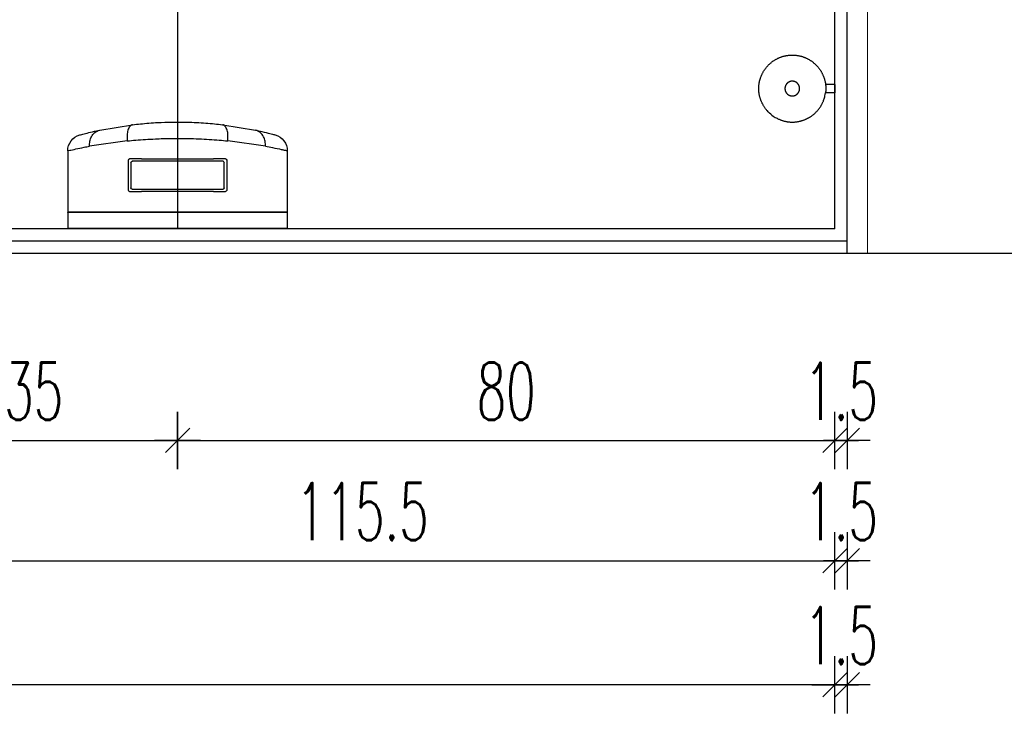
# Model space of a CAD drawing. Header units: centimetres. Extents: x -15121 to 30567, y -60641 to 0.
# Tile 238 of 256: x 10968 to 11088, y -25156 to -25071. Entities that reach past the tile are written whole.
import ezdxf

# ---------------------------------------------------------------- set-up
doc = ezdxf.new("R2010")
doc.units = ezdxf.units.CM
doc.header["$LTSCALE"] = 60
for name, color, linetype in [('AIKA podłoga wc pod meble', 8, 'Continuous'), ('AIKA sanitariaty', 7, 'Continuous'), ('AIKA TYNK', 5, 'Continuous'), ('AIKA widoki wymiarowanie', 7, 'Continuous'), ('AIKA widokowe', 7, 'Continuous'), ('AIKA ŚCIANA', 8, 'Continuous')]:
    doc.layers.add(name, color=color, linetype=linetype)
doc.layers.add('opisy', color=1, linetype='Continuous', lineweight=15)
doc.styles.add('wymiar', font='txt.shx', dxfattribs={"width": 0.6})
doc.dimstyles.new('Dwudziestka', dxfattribs={"dimtxt": 7, "dimasz": 0.7, "dimexe": 5, "dimexo": 0, "dimgap": 2.5, "dimtad": 1, "dimtoh": 1, "dimdec": 3, "dimrnd": 0.5, "dimdsep": 46, "dimtxsty": 'wymiar', "dimblk": 'znacznik', "dimcen": 0, "dimdle": 5, "dimse1": 1, "dimse2": 1, "dimclrd": 256, "dimclre": 256, "dimclrt": 256, "dimadec": 0, "dimazin": 0, "dimtfac": 0.4, "dimtdec": 3, "dimtix": 1, "dimtofl": 0, "dimtmove": 2, "dimatfit": 3, "dimldrblk": 'znacznik', "dimfxl": 1, "dimtolj": 1, "dimarcsym": 0})

# ---------------------------------------------------------------- blocks, each defined once
blk = doc.blocks.new('sl szczotka rzut')
at = {"layer": 'AIKA sanitariaty', "transparency": 33554610}
for p, q in [((22238.01, -28535.25), (22238.01, -28534.12)), ((22239.01, -28535.25), (22239.01, -28534.12)), ((22239.01, -28535.25), (22238.01, -28535.25))]:
    blk.add_line(p, q, dxfattribs=at)
for points in [[(22235.26, -28527.56), (22235.39, -28527.42), (22235.5, -28527.29), (22235.6, -28527.19), (22235.69, -28527.1), (22235.78, -28527.02), (22235.85, -28526.95), (22235.92, -28526.89), (22235.99, -28526.84), (22236.06, -28526.79), (22236.12, -28526.74), (22236.18, -28526.7), (22236.24, -28526.66), (22236.3, -28526.62), (22236.35, -28526.58), (22236.41, -28526.55), (22236.47, -28526.51), (22236.53, -28526.48), (22236.59, -28526.45), (22236.65, -28526.42), (22236.71, -28526.39), (22236.77, -28526.36), (22236.83, -28526.33), (22236.89, -28526.3), (22236.95, -28526.28), (22237.01, -28526.25), (22237.07, -28526.23), (22237.14, -28526.2), (22237.2, -28526.18), (22237.26, -28526.16), (22237.33, -28526.14), (22237.39, -28526.12), (22237.46, -28526.1), (22237.52, -28526.09), (22237.59, -28526.07), (22237.65, -28526.06), (22237.72, -28526.04), (22237.78, -28526.03), (22237.85, -28526.02), (22237.91, -28526.01), (22237.98, -28526), (22238.05, -28525.99), (22238.11, -28525.98), (22238.18, -28525.98), (22238.25, -28525.97), (22238.31, -28525.97), (22238.38, -28525.97), (22238.45, -28525.97), (22238.51, -28525.97), (22238.58, -28525.97), (22238.65, -28525.97), (22238.71, -28525.97), (22238.78, -28525.97), (22238.85, -28525.98), (22238.91, -28525.98), (22238.98, -28525.99), (22239.05, -28526), (22239.11, -28526.01), (22239.18, -28526.02), (22239.25, -28526.03), (22239.31, -28526.04), (22239.38, -28526.06), (22239.44, -28526.07), (22239.51, -28526.09), (22239.57, -28526.1), (22239.64, -28526.12), (22239.7, -28526.14), (22239.76, -28526.16), (22239.83, -28526.18), (22239.89, -28526.2), (22239.95, -28526.23), (22240.02, -28526.25), (22240.08, -28526.28), (22240.14, -28526.3), (22240.2, -28526.33), (22240.26, -28526.36), (22240.32, -28526.39), (22240.38, -28526.42), (22240.44, -28526.45), (22240.5, -28526.48), (22240.56, -28526.51), (22240.62, -28526.55), (22240.67, -28526.58), (22240.73, -28526.62), (22240.79, -28526.65), (22240.84, -28526.69), (22240.9, -28526.73), (22240.95, -28526.77), (22241, -28526.81), (22241.06, -28526.85), (22241.11, -28526.89), (22241.16, -28526.94), (22241.21, -28526.98), (22241.26, -28527.02), (22241.31, -28527.07), (22241.36, -28527.12), (22241.41, -28527.16), (22241.45, -28527.21), (22241.5, -28527.26), (22241.54, -28527.31), (22241.59, -28527.36), (22241.63, -28527.41), (22241.67, -28527.46), (22241.72, -28527.51), (22241.76, -28527.56), (22241.8, -28527.62), (22241.84, -28527.67), (22241.88, -28527.73), (22241.91, -28527.78), (22241.95, -28527.84), (22241.99, -28527.89), (22242.02, -28527.95), (22242.05, -28528.01), (22242.09, -28528.07), (22242.12, -28528.13), (22242.15, -28528.19), (22242.18, -28528.25), (22242.21, -28528.31), (22242.24, -28528.37), (22242.27, -28528.43), (22242.29, -28528.49), (22242.32, -28528.55), (22242.34, -28528.61), (22242.36, -28528.68), (22242.39, -28528.74), (22242.41, -28528.8), (22242.43, -28528.87), (22242.45, -28528.93), (22242.46, -28529), (22242.48, -28529.06), (22242.5, -28529.13), (22242.51, -28529.19), (22242.52, -28529.26), (22242.54, -28529.32), (22242.55, -28529.39), (22242.56, -28529.45), (22242.57, -28529.52), (22242.58, -28529.59), (22242.58, -28529.65), (22242.59, -28529.72), (22242.59, -28529.79), (22242.6, -28529.85), (22242.6, -28529.92), (22242.6, -28529.99), (22242.6, -28530.05), (22242.6, -28530.12), (22242.6, -28530.19), (22242.6, -28530.25), (22242.59, -28530.32), (22242.59, -28530.39), (22242.58, -28530.45), (22242.58, -28530.52), (22242.57, -28530.59), (22242.56, -28530.65), (22242.55, -28530.72), (22242.54, -28530.79), (22242.52, -28530.85), (22242.51, -28530.92), (22242.5, -28530.98), (22242.48, -28531.05), (22242.46, -28531.11), (22242.45, -28531.18), (22242.43, -28531.24), (22242.41, -28531.3), (22242.39, -28531.37), (22242.36, -28531.43), (22242.34, -28531.49), (22242.32, -28531.56), (22242.29, -28531.62), (22242.27, -28531.68), (22242.24, -28531.74), (22242.21, -28531.8), (22242.18, -28531.86), (22242.15, -28531.92), (22242.12, -28531.98), (22242.09, -28532.04), (22242.05, -28532.1), (22242.02, -28532.16), (22241.99, -28532.21), (22241.95, -28532.27), (22241.91, -28532.33), (22241.88, -28532.38), (22241.84, -28532.44), (22241.8, -28532.49), (22241.76, -28532.54), (22241.72, -28532.6), (22241.67, -28532.65), (22241.63, -28532.7), (22241.59, -28532.75), (22241.54, -28532.8), (22241.5, -28532.85), (22241.45, -28532.9), (22241.41, -28532.94), (22241.36, -28532.99), (22241.31, -28533.04), (22241.26, -28533.08), (22241.21, -28533.13), (22241.16, -28533.17), (22241.11, -28533.21), (22241.06, -28533.26), (22241, -28533.3), (22240.95, -28533.34), (22240.9, -28533.38), (22240.84, -28533.42), (22240.79, -28533.45), (22240.73, -28533.49), (22240.67, -28533.53), (22240.62, -28533.56), (22240.56, -28533.59), (22240.5, -28533.63), (22240.44, -28533.66), (22240.38, -28533.69), (22240.32, -28533.72), (22240.26, -28533.75), (22240.2, -28533.78), (22240.14, -28533.8), (22240.08, -28533.83), (22240.02, -28533.86), (22239.95, -28533.88), (22239.89, -28533.9), (22239.83, -28533.93), (22239.76, -28533.95), (22239.7, -28533.97), (22239.64, -28533.99), (22239.57, -28534), (22239.51, -28534.02), (22239.44, -28534.04), (22239.38, -28534.05), (22239.32, -28534.06), (22239.27, -28534.07), (22239.22, -28534.09), (22239.17, -28534.09), (22239.13, -28534.1), (22239.1, -28534.11), (22239.07, -28534.11), (22239.05, -28534.11), (22239.03, -28534.12), (22239.01, -28534.12), (22238.99, -28534.12), (22238.97, -28534.12), (22238.94, -28534.12), (22238.9, -28534.13), (22238.86, -28534.13), (22238.81, -28534.13), (22238.75, -28534.13), (22238.69, -28534.14), (22238.62, -28534.14), (22238.55, -28534.14), (22238.47, -28534.14), (22238.39, -28534.14), (22238.31, -28534.13), (22238.23, -28534.13), (22238.16, -28534.13), (22238.1, -28534.12), (22238.04, -28534.12), (22238, -28534.12), (22237.98, -28534.12)], [(22235.26, -28527.56), (22235.16, -28527.72), (22235.07, -28527.86), (22234.99, -28527.98), (22234.93, -28528.09), (22234.88, -28528.19), (22234.83, -28528.29), (22234.79, -28528.37), (22234.76, -28528.45), (22234.73, -28528.52), (22234.7, -28528.6), (22234.67, -28528.67), (22234.65, -28528.73), (22234.62, -28528.8), (22234.6, -28528.87), (22234.58, -28528.93), (22234.56, -28529), (22234.55, -28529.06), (22234.53, -28529.13), (22234.52, -28529.19), (22234.5, -28529.26), (22234.49, -28529.32), (22234.48, -28529.39), (22234.47, -28529.45), (22234.46, -28529.52), (22234.45, -28529.59), (22234.45, -28529.65), (22234.44, -28529.72), (22234.43, -28529.79), (22234.43, -28529.85), (22234.43, -28529.92), (22234.43, -28529.99), (22234.43, -28530.05), (22234.43, -28530.12), (22234.43, -28530.19), (22234.43, -28530.25), (22234.43, -28530.32), (22234.44, -28530.39), (22234.45, -28530.45), (22234.45, -28530.52), (22234.46, -28530.59), (22234.47, -28530.65), (22234.48, -28530.72), (22234.49, -28530.79), (22234.5, -28530.85), (22234.52, -28530.92), (22234.53, -28530.98), (22234.55, -28531.05), (22234.56, -28531.11), (22234.58, -28531.18), (22234.6, -28531.24), (22234.62, -28531.3), (22234.64, -28531.37), (22234.66, -28531.43), (22234.69, -28531.49), (22234.71, -28531.56), (22234.74, -28531.62), (22234.76, -28531.68), (22234.79, -28531.74), (22234.82, -28531.8), (22234.85, -28531.86), (22234.88, -28531.92), (22234.91, -28531.98), (22234.94, -28532.04), (22234.97, -28532.1), (22235.01, -28532.16), (22235.04, -28532.21), (22235.08, -28532.27), (22235.11, -28532.33), (22235.15, -28532.38), (22235.19, -28532.44), (22235.23, -28532.49), (22235.27, -28532.54), (22235.31, -28532.6), (22235.35, -28532.65), (22235.4, -28532.7), (22235.44, -28532.75), (22235.48, -28532.8), (22235.53, -28532.85), (22235.58, -28532.9), (22235.62, -28532.94), (22235.67, -28532.99), (22235.72, -28533.04), (22235.77, -28533.08), (22235.82, -28533.13), (22235.87, -28533.17), (22235.92, -28533.21), (22235.97, -28533.26), (22236.03, -28533.3), (22236.08, -28533.34), (22236.13, -28533.38), (22236.19, -28533.42), (22236.24, -28533.45), (22236.3, -28533.49), (22236.36, -28533.53), (22236.41, -28533.56), (22236.47, -28533.59), (22236.53, -28533.63), (22236.59, -28533.66), (22236.65, -28533.69), (22236.71, -28533.72), (22236.78, -28533.75), (22236.84, -28533.78), (22236.92, -28533.81), (22236.99, -28533.85), (22237.07, -28533.88), (22237.16, -28533.91), (22237.26, -28533.94), (22237.37, -28533.97), (22237.49, -28534.01), (22237.63, -28534.04), (22237.79, -28534.08), (22237.98, -28534.12)]]:
    blk.add_lwpolyline(points, dxfattribs=at)
blk.add_lwpolyline([(22239.38, -28530.29), (22239.39, -28530.27), (22239.39, -28530.26), (22239.39, -28530.24), (22239.39, -28530.23), (22239.4, -28530.21), (22239.4, -28530.2), (22239.4, -28530.19), (22239.4, -28530.17), (22239.41, -28530.16), (22239.41, -28530.14), (22239.41, -28530.13), (22239.41, -28530.11), (22239.41, -28530.1), (22239.41, -28530.08), (22239.41, -28530.07), (22239.41, -28530.05), (22239.41, -28530.04), (22239.41, -28530.02), (22239.41, -28530.01), (22239.41, -28530), (22239.41, -28529.98), (22239.41, -28529.97), (22239.41, -28529.95), (22239.4, -28529.94), (22239.4, -28529.92), (22239.4, -28529.91), (22239.4, -28529.89), (22239.39, -28529.88), (22239.39, -28529.86), (22239.39, -28529.85), (22239.39, -28529.84), (22239.38, -28529.82), (22239.38, -28529.81), (22239.37, -28529.79), (22239.37, -28529.78), (22239.36, -28529.77), (22239.36, -28529.75), (22239.35, -28529.74), (22239.35, -28529.72), (22239.34, -28529.71), (22239.34, -28529.7), (22239.33, -28529.68), (22239.33, -28529.67), (22239.32, -28529.66), (22239.31, -28529.64), (22239.31, -28529.63), (22239.3, -28529.62), (22239.29, -28529.6), (22239.28, -28529.59), (22239.28, -28529.58), (22239.27, -28529.57), (22239.26, -28529.55), (22239.25, -28529.54), (22239.24, -28529.53), (22239.24, -28529.52), (22239.23, -28529.51), (22239.22, -28529.5), (22239.21, -28529.48), (22239.2, -28529.47), (22239.19, -28529.46), (22239.18, -28529.45), (22239.17, -28529.44), (22239.16, -28529.43), (22239.15, -28529.42), (22239.14, -28529.41), (22239.13, -28529.4), (22239.12, -28529.39), (22239.11, -28529.38), (22239.1, -28529.37), (22239.08, -28529.36), (22239.07, -28529.35), (22239.06, -28529.34), (22239.05, -28529.33), (22239.04, -28529.32), (22239.03, -28529.32), (22239.01, -28529.31), (22239, -28529.3), (22238.99, -28529.29), (22238.98, -28529.28), (22238.96, -28529.28), (22238.95, -28529.27), (22238.94, -28529.26), (22238.92, -28529.25), (22238.91, -28529.25), (22238.9, -28529.24), (22238.88, -28529.24), (22238.87, -28529.23), (22238.86, -28529.22), (22238.84, -28529.22), (22238.83, -28529.21), (22238.82, -28529.21), (22238.8, -28529.2), (22238.79, -28529.2), (22238.77, -28529.19), (22238.76, -28529.19), (22238.75, -28529.19), (22238.73, -28529.18), (22238.72, -28529.18), (22238.7, -28529.18), (22238.69, -28529.17), (22238.67, -28529.17), (22238.66, -28529.17), (22238.65, -28529.17), (22238.63, -28529.16), (22238.62, -28529.16), (22238.6, -28529.16), (22238.59, -28529.16), (22238.57, -28529.16), (22238.56, -28529.16), (22238.54, -28529.16), (22238.53, -28529.16), (22238.51, -28529.16), (22238.5, -28529.16), (22238.48, -28529.16), (22238.47, -28529.16), (22238.46, -28529.16), (22238.44, -28529.16), (22238.43, -28529.16), (22238.41, -28529.16), (22238.4, -28529.16), (22238.38, -28529.17), (22238.37, -28529.17), (22238.35, -28529.17), (22238.34, -28529.17), (22238.32, -28529.18), (22238.31, -28529.18), (22238.3, -28529.18), (22238.28, -28529.19), (22238.27, -28529.19), (22238.25, -28529.19), (22238.24, -28529.2), (22238.23, -28529.2), (22238.21, -28529.21), (22238.2, -28529.21), (22238.18, -28529.22), (22238.17, -28529.22), (22238.16, -28529.23), (22238.14, -28529.24), (22238.13, -28529.24), (22238.12, -28529.25), (22238.1, -28529.25), (22238.09, -28529.26), (22238.08, -28529.27), (22238.07, -28529.28), (22238.05, -28529.28), (22238.04, -28529.29), (22238.03, -28529.3), (22238.02, -28529.31), (22238, -28529.32), (22237.99, -28529.32), (22237.98, -28529.33), (22237.97, -28529.34), (22237.96, -28529.35), (22237.94, -28529.36), (22237.93, -28529.37), (22237.92, -28529.38), (22237.91, -28529.39), (22237.9, -28529.4), (22237.89, -28529.41), (22237.88, -28529.42), (22237.87, -28529.43), (22237.86, -28529.44), (22237.85, -28529.45), (22237.84, -28529.46), (22237.83, -28529.47), (22237.82, -28529.48), (22237.81, -28529.5), (22237.8, -28529.51), (22237.79, -28529.52), (22237.78, -28529.53), (22237.78, -28529.54), (22237.77, -28529.55), (22237.76, -28529.57), (22237.75, -28529.58), (22237.74, -28529.59), (22237.74, -28529.6), (22237.73, -28529.62), (22237.72, -28529.63), (22237.72, -28529.64), (22237.71, -28529.66), (22237.7, -28529.67), (22237.7, -28529.68), (22237.69, -28529.7), (22237.68, -28529.71), (22237.68, -28529.72), (22237.67, -28529.74), (22237.67, -28529.75), (22237.66, -28529.77), (22237.66, -28529.78), (22237.65, -28529.79), (22237.65, -28529.81), (22237.65, -28529.82), (22237.64, -28529.84), (22237.64, -28529.85), (22237.64, -28529.86), (22237.63, -28529.88), (22237.63, -28529.89), (22237.63, -28529.91), (22237.63, -28529.92), (22237.62, -28529.94), (22237.62, -28529.95), (22237.62, -28529.97), (22237.62, -28529.98), (22237.62, -28530), (22237.62, -28530.01), (22237.62, -28530.02), (22237.62, -28530.04), (22237.62, -28530.05), (22237.62, -28530.07), (22237.62, -28530.08), (22237.62, -28530.1), (22237.62, -28530.11), (22237.62, -28530.13), (22237.62, -28530.14), (22237.62, -28530.16), (22237.62, -28530.17), (22237.63, -28530.19), (22237.63, -28530.2), (22237.63, -28530.21), (22237.63, -28530.23), (22237.64, -28530.24), (22237.64, -28530.26), (22237.64, -28530.27), (22237.65, -28530.29), (22237.65, -28530.3), (22237.65, -28530.31), (22237.66, -28530.33), (22237.66, -28530.34), (22237.67, -28530.36), (22237.67, -28530.37), (22237.68, -28530.38), (22237.68, -28530.4), (22237.69, -28530.41), (22237.7, -28530.42), (22237.7, -28530.44), (22237.71, -28530.45), (22237.72, -28530.46), (22237.72, -28530.48), (22237.73, -28530.49), (22237.74, -28530.5), (22237.74, -28530.52), (22237.75, -28530.53), (22237.76, -28530.54), (22237.77, -28530.55), (22237.78, -28530.56), (22237.78, -28530.58), (22237.79, -28530.59), (22237.8, -28530.6), (22237.81, -28530.61), (22237.82, -28530.62), (22237.83, -28530.63), (22237.84, -28530.65), (22237.85, -28530.66), (22237.86, -28530.67), (22237.87, -28530.68), (22237.88, -28530.69), (22237.89, -28530.7), (22237.9, -28530.71), (22237.91, -28530.72), (22237.92, -28530.73), (22237.93, -28530.74), (22237.94, -28530.75), (22237.96, -28530.76), (22237.97, -28530.77), (22237.98, -28530.78), (22237.99, -28530.78), (22238, -28530.79), (22238.02, -28530.8), (22238.03, -28530.81), (22238.04, -28530.82), (22238.05, -28530.82), (22238.07, -28530.83), (22238.08, -28530.84), (22238.09, -28530.85), (22238.1, -28530.85), (22238.12, -28530.86), (22238.13, -28530.87), (22238.14, -28530.87), (22238.16, -28530.88), (22238.17, -28530.88), (22238.18, -28530.89), (22238.2, -28530.89), (22238.21, -28530.9), (22238.23, -28530.9), (22238.24, -28530.91), (22238.25, -28530.91), (22238.27, -28530.92), (22238.28, -28530.92), (22238.3, -28530.92), (22238.31, -28530.93), (22238.32, -28530.93), (22238.34, -28530.93), (22238.35, -28530.94), (22238.37, -28530.94), (22238.38, -28530.94), (22238.4, -28530.94), (22238.41, -28530.95), (22238.43, -28530.95), (22238.44, -28530.95), (22238.46, -28530.95), (22238.47, -28530.95), (22238.48, -28530.95), (22238.5, -28530.95), (22238.51, -28530.95), (22238.53, -28530.95), (22238.54, -28530.95), (22238.56, -28530.95), (22238.57, -28530.95), (22238.59, -28530.95), (22238.6, -28530.95), (22238.62, -28530.95), (22238.63, -28530.94), (22238.65, -28530.94), (22238.66, -28530.94), (22238.67, -28530.94), (22238.69, -28530.93), (22238.7, -28530.93), (22238.72, -28530.93), (22238.73, -28530.92), (22238.75, -28530.92), (22238.76, -28530.92), (22238.77, -28530.91), (22238.79, -28530.91), (22238.8, -28530.9), (22238.82, -28530.9), (22238.83, -28530.89), (22238.84, -28530.89), (22238.86, -28530.88), (22238.87, -28530.88), (22238.88, -28530.87), (22238.9, -28530.87), (22238.91, -28530.86), (22238.92, -28530.85), (22238.94, -28530.85), (22238.95, -28530.84), (22238.96, -28530.83), (22238.98, -28530.82), (22238.99, -28530.82), (22239, -28530.81), (22239.01, -28530.8), (22239.03, -28530.79), (22239.04, -28530.78), (22239.05, -28530.78), (22239.06, -28530.77), (22239.07, -28530.76), (22239.08, -28530.75), (22239.1, -28530.74), (22239.11, -28530.73), (22239.12, -28530.72), (22239.13, -28530.71), (22239.14, -28530.7), (22239.15, -28530.69), (22239.16, -28530.68), (22239.17, -28530.67), (22239.18, -28530.66), (22239.19, -28530.65), (22239.2, -28530.63), (22239.21, -28530.62), (22239.22, -28530.61), (22239.23, -28530.6), (22239.24, -28530.59), (22239.24, -28530.58), (22239.25, -28530.56), (22239.26, -28530.55), (22239.27, -28530.54), (22239.28, -28530.53), (22239.28, -28530.52), (22239.29, -28530.5), (22239.3, -28530.49), (22239.31, -28530.48), (22239.31, -28530.46), (22239.32, -28530.45), (22239.33, -28530.44), (22239.33, -28530.42), (22239.34, -28530.41), (22239.34, -28530.4), (22239.35, -28530.38), (22239.35, -28530.37), (22239.36, -28530.36), (22239.36, -28530.34), (22239.37, -28530.33), (22239.37, -28530.31), (22239.38, -28530.3)], close=True, dxfattribs=at)
blk = doc.blocks.new('sl dozownik papieru rzut')
at = {"layer": 'AIKA sanitariaty'}
for p, q in [((13.4, 0), (-13.4, 0)), ((-13.4, -1.95), (-13.4, 0)), ((13.4, -1.95), (13.4, 0)), ((13.4, -1.95), (-13.4, -1.95)), ((-13.4, -2.05), (13.4, -2.05)), ((-13.4, -9.49), (-13.4, -2.05)), ((-13.35, -2), (13.35, -2)), ((13.4, -9.49), (13.4, -2.05)), ((-6, -4.65), (-6, -8.35)), ((-5.85, -4.5), (-4.39, -4.5)), ((-5.55, -4.8), (5.58, -4.8)), ((4.39, -4.5), (-4.39, -4.5)), ((4.39, -4.5), (5.85, -4.5)), ((6, -8.35), (6, -4.65)), ((-5.7, -8.05), (-5.7, -4.95)), ((5.7, -4.95), (5.7, -8.05)), ((5.55, -8.2), (-5.55, -8.2)), ((-4.39, -8.5), (-5.85, -8.5)), ((-4.39, -8.5), (4.39, -8.5)), ((5.85, -8.5), (4.39, -8.5)), ((-6.13, -10.69), (-10.73, -10.04)), ((10.73, -10.04), (6.13, -10.69)), ((-9.5, -12.01), (-5.51, -12.67)), ((0, -13), (0, -11)), ((5.51, -12.67), (9.5, -12.01))]:
    blk.add_line(p, q, dxfattribs=at)
for centre, radius, start, end in [((-13.35, -1.95), 0.05, 180, 270), ((-13.35, -2.05), 0.05, 90, 180), ((13.35, -1.95), 0.05, 270, 0), ((13.35, -2.05), 0.05, 0, 90), ((-5.85, -4.65), 0.15, 90, 180), ((-5.55, -4.95), 0.15, 90, 180), ((5.55, -4.95), 0.15, 0, 90), ((5.85, -4.65), 0.15, 0, 90), ((-5.85, -8.35), 0.15, 180, 270), ((-5.55, -8.05), 0.15, 180, 270), ((5.55, -8.05), 0.15, 270, 0), ((5.85, -8.35), 0.15, 270, 0), ((-11.4, -9.49), 2, 180, 254.9453), ((11.4, -9.49), 2, 285.0547, 0)]:
    blk.add_arc(centre, radius, start, end, dxfattribs=at)
for points, knots in [([(-13.4, -9.49), (-13.4, -9.49), (-13.32, -9.51), (-12.98, -9.59), (-12.73, -9.64), (-12.12, -9.77), (-11.78, -9.84), (-11.18, -9.96), (-10.96, -10), (-10.73, -10.04)], [719.365815, 719.365815, 719.365815, 719.365815, 741.542046, 741.542046, 763.718271, 763.718271, 782.93566, 782.93566, 792.832229, 792.832229, 792.832229, 792.832229]), ([(10.73, -10.04), (11.04, -9.98), (11.33, -9.93), (12.01, -9.8), (12.37, -9.72), (12.8, -9.63), (12.92, -9.6), (13.13, -9.55), (13.21, -9.54), (13.36, -9.5), (13.4, -9.49), (13.4, -9.49)], [645.89816, 645.89816, 645.89816, 645.89816, 659.198751, 659.198751, 681.041661, 681.041661, 692.345192, 692.345192, 703.648717, 703.648717, 719.365815, 719.365815, 719.365815, 719.365815]), ([(-10.73, -10.04), (-10.73, -10.04), (-10.73, -10.04), (-10.73, -10.05), (-10.73, -10.05), (-10.73, -10.07), (-10.73, -10.07), (-10.73, -10.09), (-10.73, -10.11), (-10.74, -10.14), (-10.74, -10.17), (-10.74, -10.25), (-10.73, -10.3), (-10.73, -10.45), (-10.71, -10.55), (-10.66, -10.85), (-10.59, -11.03), (-10.4, -11.41), (-10.26, -11.59), (-9.92, -11.86), (-9.73, -11.96), (-9.53, -12)], [-0.008999, -0.008999, -0.008999, -0.008999, 0, 0, 0.195131, 0.195131, 0.390205, 0.390205, 0.780355, 0.780355, 1.560665, 1.560665, 3.121408, 3.121408, 6.243965, 6.243965, 12.498055, 12.498055, 20.307105, 20.307105, 28.11533, 28.11533, 28.11533, 28.11533]), ([(-5.51, -12.67), (-5.63, -12.65), (-5.73, -12.58), (-5.92, -12.35), (-6, -12.19), (-6.11, -11.81), (-6.14, -11.61), (-6.17, -11.16), (-6.16, -10.93), (-6.13, -10.69), (-6.13, -10.69), (-6.13, -10.69)], [0, 0, 0, 0, 7.811334, 7.811334, 15.623566, 15.623566, 22.812435, 22.812435, 29.999926, 29.999926, 30.008028, 30.008028, 30.008028, 30.008028]), ([(-6.13, -10.69), (-5.79, -10.72), (-5.45, -10.76), (-4.32, -10.85), (-3.52, -10.9), (-2.07, -10.97), (-1.42, -10.99), (-0.51, -11), (-0.26, -11), (0, -11)], [665.068332, 665.068332, 665.068332, 665.068332, 674.873359, 674.873359, 696.15174, 696.15174, 712.840829, 712.840829, 719.36757, 719.36757, 719.36757, 719.36757]), ([(0, -11), (0.44, -11), (0.87, -11), (1.74, -10.98), (2.17, -10.96), (3.02, -10.93), (3.45, -10.9), (4.28, -10.85), (4.69, -10.82), (5.45, -10.76), (5.79, -10.72), (6.13, -10.69)], [719.36757, 719.36757, 719.36757, 719.36757, 730.491124, 730.491124, 741.614678, 741.614678, 752.738229, 752.738229, 763.861781, 763.861781, 773.666807, 773.666807, 773.666807, 773.666807]), ([(6.13, -10.69), (6.13, -10.69), (6.13, -10.69), (6.13, -10.7), (6.13, -10.7), (6.14, -10.72), (6.14, -10.73), (6.14, -10.75), (6.14, -10.76), (6.14, -10.81), (6.15, -10.84), (6.15, -10.93), (6.16, -10.98), (6.16, -11.16), (6.16, -11.27), (6.14, -11.61), (6.11, -11.81), (6, -12.19), (5.92, -12.35), (5.73, -12.58), (5.63, -12.65), (5.51, -12.67)], [-0.008087, -0.008087, -0.008087, -0.008087, 0, 0, 0.223897, 0.223897, 0.447699, 0.447699, 0.895311, 0.895311, 1.790581, 1.790581, 3.581414, 3.581414, 7.165142, 7.165142, 14.347918, 14.347918, 22.153528, 22.153528, 29.958241, 29.958241, 29.958241, 29.958241]), ([(10.73, -10.04), (10.73, -10.04), (10.73, -10.04), (10.74, -10.25), (10.73, -10.45), (10.66, -10.85), (10.59, -11.03), (10.4, -11.41), (10.26, -11.59), (9.92, -11.86), (9.73, -11.96), (9.53, -12)], [-0.008936, -0.008936, -0.008936, -0.008936, 0, 0, 6.258249, 6.258249, 12.51788, 12.51788, 20.330205, 20.330205, 28.1424, 28.1424, 28.1424, 28.1424]), ([(-11.92, -11.42), (-11.92, -11.42), (-11.84, -11.45), (-11.55, -11.52), (-11.32, -11.58), (-10.78, -11.72), (-10.47, -11.79), (-9.94, -11.91), (-9.74, -11.96), (-9.53, -12)], [719.365815, 719.365815, 719.365815, 719.365815, 741.542046, 741.542046, 763.718271, 763.718271, 782.93566, 782.93566, 793.101387, 793.101387, 793.101387, 793.101387]), ([(-9.53, -12), (-9.53, -12), (-9.52, -12), (-9.52, -12), (-9.51, -12), (-9.51, -12), (-9.5, -12.01), (-9.5, -12.01), (-9.5, -12.01), (-9.5, -12.01)], [125.169211, 125.169211, 125.169211, 125.169211, 125.262842, 125.262842, 125.558179, 125.558179, 125.889339, 125.889339, 126.290447, 126.290447, 126.290447, 126.290447]), ([(9.5, -12.01), (9.5, -12.01), (9.5, -12.01), (9.51, -12), (9.51, -12), (9.52, -12), (9.52, -12), (9.53, -12)], [0, 0, 0, 0, 0.4713843, 0.4713843, 0.7522977, 0.7522977, 0.8768388, 0.8768388, 0.8768388, 0.8768388]), ([(9.53, -12), (9.81, -11.94), (10.07, -11.88), (10.69, -11.74), (11, -11.66), (11.38, -11.57), (11.49, -11.54), (11.68, -11.49), (11.75, -11.47), (11.88, -11.44), (11.92, -11.42), (11.92, -11.42)], [645.629, 645.629, 645.629, 645.629, 659.198751, 659.198751, 681.041661, 681.041661, 692.345192, 692.345192, 703.648717, 703.648717, 719.365815, 719.365815, 719.365815, 719.365815]), ([(-5.51, -12.67), (-5.51, -12.67), (-5.51, -12.67), (-5.5, -12.67), (-5.5, -12.67), (-5.5, -12.67)], [25.154736, 25.154736, 25.154736, 25.154736, 25.2068571, 25.2068571, 25.5412471, 25.5412471, 25.5412471, 25.5412471]), ([(-5.5, -12.67), (-5.18, -12.71), (-4.86, -12.74), (-3.85, -12.84), (-3.14, -12.9), (-1.84, -12.97), (-1.26, -12.99), (-0.45, -13), (-0.23, -13), (0, -13)], [664.576978, 664.576978, 664.576978, 664.576978, 674.873359, 674.873359, 696.15174, 696.15174, 712.840829, 712.840829, 719.36757, 719.36757, 719.36757, 719.36757]), ([(0, -13), (0.39, -13), (0.78, -13), (1.55, -12.98), (1.93, -12.96), (2.69, -12.92), (3.07, -12.9), (3.81, -12.84), (4.17, -12.81), (4.86, -12.74), (5.18, -12.71), (5.5, -12.67)], [719.36757, 719.36757, 719.36757, 719.36757, 730.491124, 730.491124, 741.614678, 741.614678, 752.738229, 752.738229, 763.861781, 763.861781, 774.158161, 774.158161, 774.158161, 774.158161]), ([(5.5, -12.67), (5.5, -12.67), (5.5, -12.67), (5.51, -12.67), (5.51, -12.67), (5.51, -12.67)], [0, 0, 0, 0, 0.3582778, 0.3582778, 0.4217256, 0.4217256, 0.4217256, 0.4217256])]:
    blk.add_open_spline(points, degree=3, knots=knots, dxfattribs=at)
blk = doc.blocks.new('znacznik')
at = {"color": 0}
for points in [[(0, -5), (0, 5)], [(-4, 0), (4, 0)]]:
    blk.add_lwpolyline(points, dxfattribs=at)
at = {"color": 1}
blk.add_lwpolyline([(-2.12, -2.12), (2.12, 2.12)], dxfattribs=at)
blk = doc.blocks.new('*D6554')
at = {"layer": 'AIKA widoki wymiarowanie', "lineweight": -2, "transparency": 16777216}
blk.add_line((11142.8, -25044.99), (11142.8, -25096.1), dxfattribs=at)
at = {"layer": 'Defpoints', "color": 0, "transparency": 16777216}
for p in [(11053.08, -25044.29), (11067.67, -25096.8), (11142.8, -25096.8)]:
    blk.add_point(p, dxfattribs=at)
at = {"layer": 'AIKA widoki wymiarowanie', "lineweight": -2, "transparency": 16777216, "xscale": 0.7, "yscale": 0.7, "zscale": 0.7}
for p, rotation in [((11142.8, -25044.29), 90), ((11142.8, -25096.8), 270)]:
    blk.add_blockref('znacznik', p, dxfattribs=dict(at, rotation=rotation))
at = {"layer": 'AIKA widoki wymiarowanie', "transparency": 16777216, "insert": (11136.8, -25070.55), "char_height": 7, "attachment_point": 5, "rotation": 90, "style": 'wymiar'}
blk.add_mtext('\\A1;52.5', dxfattribs=at)
blk = doc.blocks.new('*D6555')
at = {"layer": 'AIKA widoki wymiarowanie', "lineweight": -2, "transparency": 16777216}
for p, q in [((11142.8, -25096.1), (11142.8, -25095.4)), ((11142.8, -25099), (11142.8, -25099.7))]:
    blk.add_line(p, q, dxfattribs=at)
at = {"layer": 'Defpoints', "color": 0, "transparency": 16777216}
for p in [(11067.67, -25096.8), (11069.17, -25098.3), (11142.8, -25098.3)]:
    blk.add_point(p, dxfattribs=at)
at = {"layer": 'AIKA widoki wymiarowanie', "lineweight": -2, "transparency": 16777216, "xscale": 0.7, "yscale": 0.7, "zscale": 0.7}
for p, rotation in [((11142.8, -25096.8), 270), ((11142.8, -25098.3), 90)]:
    blk.add_blockref('znacznik', p, dxfattribs=dict(at, rotation=rotation))
at = {"layer": 'AIKA widoki wymiarowanie', "transparency": 16777216, "insert": (11136.8, -25097.55), "char_height": 7, "attachment_point": 5, "rotation": 90, "style": 'wymiar'}
blk.add_mtext('\\A1;1.5', dxfattribs=at)
blk = doc.blocks.new('*D6563')
at = {"layer": 'AIKA widoki wymiarowanie', "lineweight": -2, "transparency": 16777216}
blk.add_line((11162.01, -24992.53), (11162.01, -25096.1), dxfattribs=at)
at = {"layer": 'Defpoints', "color": 0, "transparency": 16777216}
for p in [(11057.93, -24991.83), (11067.67, -25096.8), (11162.01, -25096.8)]:
    blk.add_point(p, dxfattribs=at)
at = {"layer": 'AIKA widoki wymiarowanie', "lineweight": -2, "transparency": 16777216, "xscale": 0.7, "yscale": 0.7, "zscale": 0.7}
for p, rotation in [((11162.01, -24991.83), 90), ((11162.01, -25096.8), 270)]:
    blk.add_blockref('znacznik', p, dxfattribs=dict(at, rotation=rotation))
at = {"layer": 'AIKA widoki wymiarowanie', "transparency": 16777216, "insert": (11156.01, -25044.31), "char_height": 7, "attachment_point": 5, "rotation": 90, "style": 'wymiar'}
blk.add_mtext('\\A1;105', dxfattribs=at)
blk = doc.blocks.new('*D6564')
at = {"layer": 'AIKA widoki wymiarowanie', "lineweight": -2, "transparency": 16777216}
for p, q in [((11162.01, -25096.1), (11162.01, -25095.4)), ((11162.01, -25099), (11162.01, -25099.7))]:
    blk.add_line(p, q, dxfattribs=at)
at = {"layer": 'Defpoints', "color": 0, "transparency": 16777216}
for p in [(11067.67, -25096.8), (11069.17, -25098.3), (11162.01, -25098.3)]:
    blk.add_point(p, dxfattribs=at)
at = {"layer": 'AIKA widoki wymiarowanie', "lineweight": -2, "transparency": 16777216, "xscale": 0.7, "yscale": 0.7, "zscale": 0.7}
for p, rotation in [((11162.01, -25096.8), 270), ((11162.01, -25098.3), 90)]:
    blk.add_blockref('znacznik', p, dxfattribs=dict(at, rotation=rotation))
at = {"layer": 'AIKA widoki wymiarowanie', "transparency": 16777216, "insert": (11156.01, -25097.55), "char_height": 7, "attachment_point": 5, "rotation": 90, "style": 'wymiar'}
blk.add_mtext('\\A1;1.5', dxfattribs=at)
blk = doc.blocks.new('*D6312')
at = {"layer": 'AIKA widoki wymiarowanie', "lineweight": -2, "transparency": 16777216}
blk.add_line((11182.87, -24673.5), (11182.87, -25096.1), dxfattribs=at)
at = {"layer": 'Defpoints', "color": 0, "transparency": 16777216}
for p in [(11061.45, -24672.8), (11067.67, -25096.8), (11182.87, -25096.8)]:
    blk.add_point(p, dxfattribs=at)
at = {"layer": 'AIKA widoki wymiarowanie', "lineweight": -2, "transparency": 16777216, "xscale": 0.7, "yscale": 0.7, "zscale": 0.7}
for p, rotation in [((11182.87, -24672.8), 90), ((11182.87, -25096.8), 270)]:
    blk.add_blockref('znacznik', p, dxfattribs=dict(at, rotation=rotation))
at = {"layer": 'AIKA widoki wymiarowanie', "transparency": 16777216, "insert": (11176.87, -24884.8), "char_height": 7, "attachment_point": 5, "rotation": 90, "style": 'wymiar'}
blk.add_mtext('\\A1;424', dxfattribs=at)
blk = doc.blocks.new('*D6313')
at = {"layer": 'AIKA widoki wymiarowanie', "lineweight": -2, "transparency": 16777216}
for p, q in [((11182.87, -25096.1), (11182.87, -25095.4)), ((11182.87, -25099), (11182.87, -25099.7))]:
    blk.add_line(p, q, dxfattribs=at)
at = {"layer": 'Defpoints', "color": 0, "transparency": 16777216}
for p in [(11067.67, -25096.8), (11069.17, -25098.3), (11182.87, -25098.3)]:
    blk.add_point(p, dxfattribs=at)
at = {"layer": 'AIKA widoki wymiarowanie', "lineweight": -2, "transparency": 16777216, "xscale": 0.7, "yscale": 0.7, "zscale": 0.7}
for p, rotation in [((11182.87, -25096.8), 270), ((11182.87, -25098.3), 90)]:
    blk.add_blockref('znacznik', p, dxfattribs=dict(at, rotation=rotation))
at = {"layer": 'AIKA widoki wymiarowanie', "transparency": 16777216, "insert": (11176.87, -25097.55), "char_height": 7, "attachment_point": 5, "rotation": 90, "style": 'wymiar'}
blk.add_mtext('\\A1;1.5', dxfattribs=at)
blk = doc.blocks.new('*D6569')
at = {"layer": 'AIKA widoki wymiarowanie', "lineweight": -2, "transparency": 16777216}
blk.add_line((10953.02, -25122.63), (10986.73, -25122.63), dxfattribs=at)
at = {"layer": 'Defpoints', "color": 0, "transparency": 16777216}
for p in [(10952.32, -25091.64), (10987.43, -25094.8), (10987.43, -25122.63)]:
    blk.add_point(p, dxfattribs=at)
at = {"layer": 'AIKA widoki wymiarowanie', "lineweight": -2, "transparency": 16777216, "xscale": 0.7, "yscale": 0.7, "zscale": 0.7, "rotation": 180}
blk.add_blockref('znacznik', (10952.32, -25122.63), dxfattribs=at)
at = {"layer": 'AIKA widoki wymiarowanie', "lineweight": -2, "transparency": 16777216, "xscale": 0.7, "yscale": 0.7, "zscale": 0.7}
blk.add_blockref('znacznik', (10987.43, -25122.63), dxfattribs=at)
at = {"layer": 'AIKA widoki wymiarowanie', "transparency": 16777216, "insert": (10969.87, -25116.63), "char_height": 7, "attachment_point": 5, "style": 'wymiar'}
blk.add_mtext('\\A1;35', dxfattribs=at)
blk = doc.blocks.new('*D6570')
at = {"layer": 'AIKA widoki wymiarowanie', "lineweight": -2, "transparency": 16777216}
blk.add_line((10988.13, -25122.63), (11066.97, -25122.63), dxfattribs=at)
at = {"layer": 'Defpoints', "color": 0, "transparency": 16777216}
for p in [(10987.43, -25094.8), (11067.67, -25096.8), (11067.67, -25122.63)]:
    blk.add_point(p, dxfattribs=at)
at = {"layer": 'AIKA widoki wymiarowanie', "lineweight": -2, "transparency": 16777216, "xscale": 0.7, "yscale": 0.7, "zscale": 0.7, "rotation": 180}
blk.add_blockref('znacznik', (10987.43, -25122.63), dxfattribs=at)
at = {"layer": 'AIKA widoki wymiarowanie', "lineweight": -2, "transparency": 16777216, "xscale": 0.7, "yscale": 0.7, "zscale": 0.7}
blk.add_blockref('znacznik', (11067.67, -25122.63), dxfattribs=at)
at = {"layer": 'AIKA widoki wymiarowanie', "transparency": 16777216, "insert": (11027.55, -25116.63), "char_height": 7, "attachment_point": 5, "style": 'wymiar'}
blk.add_mtext('\\A1;80', dxfattribs=at)
blk = doc.blocks.new('*D6314')
at = {"layer": 'AIKA widoki wymiarowanie', "lineweight": -2, "transparency": 16777216}
for p, q in [((11066.97, -25122.63), (11066.27, -25122.63)), ((11069.87, -25122.63), (11070.57, -25122.63))]:
    blk.add_line(p, q, dxfattribs=at)
at = {"layer": 'Defpoints', "color": 0, "transparency": 16777216}
for p in [(11067.67, -25096.8), (11069.17, -25098.3), (11069.17, -25122.63)]:
    blk.add_point(p, dxfattribs=at)
at = {"layer": 'AIKA widoki wymiarowanie', "lineweight": -2, "transparency": 16777216, "xscale": 0.7, "yscale": 0.7, "zscale": 0.7}
blk.add_blockref('znacznik', (11067.67, -25122.63), dxfattribs=at)
at = {"layer": 'AIKA widoki wymiarowanie', "lineweight": -2, "transparency": 16777216, "xscale": 0.7, "yscale": 0.7, "zscale": 0.7, "rotation": 180}
blk.add_blockref('znacznik', (11069.17, -25122.63), dxfattribs=at)
at = {"layer": 'AIKA widoki wymiarowanie', "transparency": 16777216, "insert": (11068.42, -25116.63), "char_height": 7, "attachment_point": 5, "style": 'wymiar'}
blk.add_mtext('\\A1;1.5', dxfattribs=at)
blk = doc.blocks.new('*D6315')
at = {"layer": 'AIKA widoki wymiarowanie', "lineweight": -2, "transparency": 16777216}
blk.add_line((10953.02, -25137.31), (11066.97, -25137.31), dxfattribs=at)
at = {"layer": 'Defpoints', "color": 0, "transparency": 16777216}
for p in [(10952.32, -25091.64), (11067.67, -25096.8), (11067.67, -25137.31)]:
    blk.add_point(p, dxfattribs=at)
at = {"layer": 'AIKA widoki wymiarowanie', "lineweight": -2, "transparency": 16777216, "xscale": 0.7, "yscale": 0.7, "zscale": 0.7, "rotation": 180}
blk.add_blockref('znacznik', (10952.32, -25137.31), dxfattribs=at)
at = {"layer": 'AIKA widoki wymiarowanie', "lineweight": -2, "transparency": 16777216, "xscale": 0.7, "yscale": 0.7, "zscale": 0.7}
blk.add_blockref('znacznik', (11067.67, -25137.31), dxfattribs=at)
at = {"layer": 'AIKA widoki wymiarowanie', "transparency": 16777216, "insert": (11009.99, -25131.31), "char_height": 7, "attachment_point": 5, "style": 'wymiar'}
blk.add_mtext('\\A1;115.5', dxfattribs=at)
blk = doc.blocks.new('*D6316')
at = {"layer": 'AIKA widoki wymiarowanie', "lineweight": -2, "transparency": 16777216}
for p, q in [((11066.97, -25137.31), (11066.27, -25137.31)), ((11069.87, -25137.31), (11070.57, -25137.31))]:
    blk.add_line(p, q, dxfattribs=at)
at = {"layer": 'Defpoints', "color": 0, "transparency": 16777216}
for p in [(11067.67, -25096.8), (11069.17, -25098.3), (11069.17, -25137.31)]:
    blk.add_point(p, dxfattribs=at)
at = {"layer": 'AIKA widoki wymiarowanie', "lineweight": -2, "transparency": 16777216, "xscale": 0.7, "yscale": 0.7, "zscale": 0.7}
blk.add_blockref('znacznik', (11067.67, -25137.31), dxfattribs=at)
at = {"layer": 'AIKA widoki wymiarowanie', "lineweight": -2, "transparency": 16777216, "xscale": 0.7, "yscale": 0.7, "zscale": 0.7, "rotation": 180}
blk.add_blockref('znacznik', (11069.17, -25137.31), dxfattribs=at)
at = {"layer": 'AIKA widoki wymiarowanie', "transparency": 16777216, "insert": (11068.42, -25131.31), "char_height": 7, "attachment_point": 5, "style": 'wymiar'}
blk.add_mtext('\\A1;1.5', dxfattribs=at)
blk = doc.blocks.new('*D6574')
at = {"layer": 'AIKA widoki wymiarowanie', "lineweight": -2, "transparency": 16777216}
for p, q in [((11066.97, -25152.45), (11066.27, -25152.45)), ((11069.87, -25152.45), (11070.57, -25152.45))]:
    blk.add_line(p, q, dxfattribs=at)
at = {"layer": 'Defpoints', "color": 0, "transparency": 16777216}
for p in [(11067.67, -25096.8), (11069.17, -25097.13), (11067.67, -25152.45)]:
    blk.add_point(p, dxfattribs=at)
at = {"layer": 'AIKA widoki wymiarowanie', "lineweight": -2, "transparency": 16777216, "xscale": 0.7, "yscale": 0.7, "zscale": 0.7}
blk.add_blockref('znacznik', (11067.67, -25152.45), dxfattribs=at)
at = {"layer": 'AIKA widoki wymiarowanie', "lineweight": -2, "transparency": 16777216, "xscale": 0.7, "yscale": 0.7, "zscale": 0.7, "rotation": 180}
blk.add_blockref('znacznik', (11069.17, -25152.45), dxfattribs=at)
at = {"layer": 'AIKA widoki wymiarowanie', "transparency": 16777216, "insert": (11068.42, -25146.45), "char_height": 7, "attachment_point": 5, "style": 'wymiar'}
blk.add_mtext('\\A1;1.5', dxfattribs=at)
blk = doc.blocks.new('*D6317')
at = {"layer": 'AIKA widoki wymiarowanie', "lineweight": -2, "transparency": 16777216}
blk.add_line((11066.97, -25152.45), (10750.03, -25152.45), dxfattribs=at)
at = {"layer": 'Defpoints', "color": 0, "transparency": 16777216}
for p in [(10749.33, -25082.18), (11067.67, -25096.8), (10749.33, -25152.45)]:
    blk.add_point(p, dxfattribs=at)
at = {"layer": 'AIKA widoki wymiarowanie', "lineweight": -2, "transparency": 16777216, "xscale": 0.7, "yscale": 0.7, "zscale": 0.7, "rotation": 180}
blk.add_blockref('znacznik', (10749.33, -25152.45), dxfattribs=at)
at = {"layer": 'AIKA widoki wymiarowanie', "lineweight": -2, "transparency": 16777216, "xscale": 0.7, "yscale": 0.7, "zscale": 0.7}
blk.add_blockref('znacznik', (11067.67, -25152.45), dxfattribs=at)
at = {"layer": 'AIKA widoki wymiarowanie', "transparency": 16777216, "insert": (10908.5, -25146.45), "char_height": 7, "attachment_point": 5, "style": 'wymiar'}
blk.add_mtext('\\A1;318.5', dxfattribs=at)

msp = doc.modelspace()

# ---------------------------------------------------------------- linework, layer by layer
at = {"layer": 'AIKA podłoga wc pod meble'}
msp.add_line((10987.4672, -25096.8018), (10987.4672, -24672.8018), dxfattribs=at)
msp.add_line((10987.4672, -25096.8018), (10987.4672, -24672.8018), dxfattribs=at)
at = {"layer": 'AIKA TYNK'}
for p, q in [((11069.1672, -25098.3018), (11069.1672, -24671.3018)), ((11069.1672, -25098.3018), (10761.6671, -25098.3018)), ((11069.1672, -25099.8358), (11069.1672, -25099.8018))]:
    msp.add_line(p, q, dxfattribs=at)
at = {"layer": 'AIKA widokowe'}
for p, q in [((11067.6672, -25096.8018), (11067.6672, -24672.8018)), ((11067.6672, -25096.8018), (10763.1671, -25096.8018)), ((11067.6672, -25099.8358), (11067.6672, -25099.8018))]:
    msp.add_line(p, q, dxfattribs=at)
at = {"layer": 'AIKA ŚCIANA'}
for p, q in [((11069.1672, -25099.8358), (11069.1672, -24671.3018)), ((11116.4506, -25099.8018), (10760.1671, -25099.8018))]:
    msp.add_line(p, q, dxfattribs=at)
at = {"layer": 'opisy', "color": 8}
msp.add_line((11071.6672, -25099.8358), (11071.6672, -24669.8018), dxfattribs=at)

# ---------------------------------------------------------------- block references
at = {"layer": 'AIKA sanitariaty', "color": 8, "rotation": 90}
msp.add_blockref('sl szczotka rzut', (-17467.5864, -47318.1854), dxfattribs=at)
at = {"layer": 'AIKA sanitariaty', "color": 8, "xscale": -1, "rotation": 180}
msp.add_blockref('sl dozownik papieru rzut', (10987.4269, -25096.7548), dxfattribs=at)

# ---------------------------------------------------------------- dimensions: what is measured, and where the dimension line sits
at = {"layer": 'AIKA widoki wymiarowanie'}
for base, p1, p2, picture, middle in [((11182.8704, -25096.8018), (11061.4512, -24672.8018), (11067.6672, -25096.8018), '*D6312', (11176.8704, -24884.8018)), ((11162.0132, -25096.8018), (11057.9272, -24991.8268), (11067.6672, -25096.8018), '*D6563', (11156.0132, -25044.3143)), ((11142.804, -25096.8018), (11053.0831, -25044.2908), (11067.6672, -25096.8018), '*D6554', (11136.804, -25070.5463)), ((11142.804, -25098.3018), (11067.6672, -25096.8018), (11069.1672, -25098.3018), '*D6555', (11136.804, -25097.5518)), ((11162.0132, -25098.3018), (11067.6672, -25096.8018), (11069.1672, -25098.3018), '*D6564', (11156.0132, -25097.5518)), ((11182.8704, -25098.3018), (11067.6672, -25096.8018), (11069.1672, -25098.3018), '*D6313', (11176.8704, -25097.5518))]:
    dim = msp.add_linear_dim(base=base, p1=p1, p2=p2, angle=90, dimstyle='Dwudziestka', dxfattribs=at)
    dim.commit()
    dim.dimension.update_dxf_attribs({"geometry": picture, "text_midpoint": middle})
for base, p1, p2, picture, middle in [((10749.3304, -25152.4458), (11067.6672, -25096.8018), (10749.3304, -25082.1786), '*D6317', (10908.4988, -25146.4458)), ((10987.4269, -25122.6307), (10952.3172, -25091.6395), (10987.4269, -25094.8048), '*D6569', (10969.872, -25116.6307)), ((11067.6672, -25137.3122), (10952.3172, -25091.6395), (11067.6672, -25096.8018), '*D6315', (11009.9922, -25131.3122)), ((11067.6672, -25122.6307), (10987.4269, -25094.8048), (11067.6672, -25096.8018), '*D6570', (11027.547, -25116.6307)), ((11069.1672, -25122.6307), (11067.6672, -25096.8018), (11069.1672, -25098.3018), '*D6314', (11068.4172, -25116.6307)), ((11069.1672, -25137.3122), (11067.6672, -25096.8018), (11069.1672, -25098.3018), '*D6316', (11068.4172, -25131.3122)), ((11067.6672, -25152.4458), (11069.1672, -25097.1346), (11067.6672, -25096.8018), '*D6574', (11068.4172, -25146.4458))]:
    dim = msp.add_linear_dim(base=base, p1=p1, p2=p2, dimstyle='Dwudziestka', dxfattribs=at)
    dim.commit()
    dim.dimension.update_dxf_attribs({"geometry": picture, "text_midpoint": middle})

doc.saveas('drawing.dxf')
